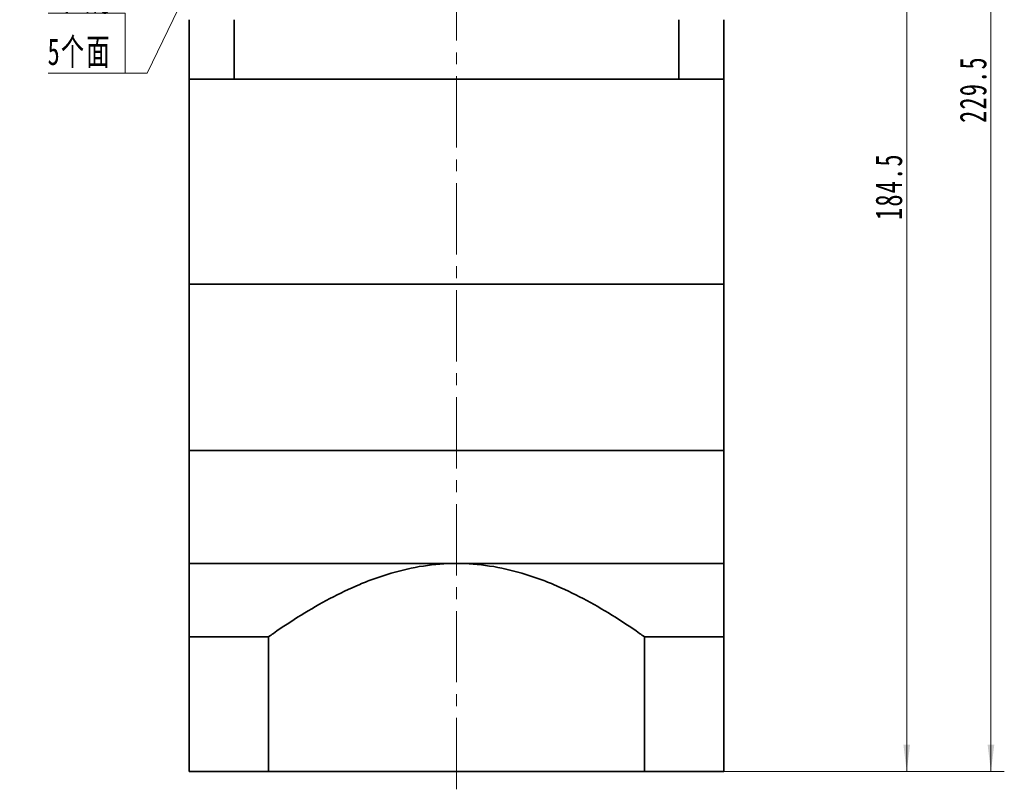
# Model space of a CAD drawing. Header units: millimetres. Extents: x -75 to 822, y -78 to 557.
# Tile 3 of 4: x 333 to 499, y 206 to 335. Entities that reach past the tile are written whole.
import ezdxf

# ---------------------------------------------------------------- set-up
doc = ezdxf.new("R2010")
doc.units = ezdxf.units.MM
doc.linetypes.add('点画线', pattern=[18, 12, -2, 2, -2])
doc.layers.get('0').update_dxf_attribs({"lineweight": 35})
for name, color, linetype, lineweight in [('CDRAFT0', 7, 'Continuous', 35), ('EB0', 7, 'Continuous', 35), ('EB0_1', 7, 'Continuous', 35), ('中心线层', 1, '点画线', 18), ('尺寸线层', 3, 'Continuous', 18), ('粗实线层', 7, 'Continuous', 35), ('粗实线层_1', 7, 'Continuous', 35)]:
    doc.layers.add(name, color=color, linetype=linetype, lineweight=lineweight)
doc.styles.add('标准', font='txt', dxfattribs={"width": 0.667})
doc.dimstyles.new('a4-1-1', dxfattribs={"dimtxt": 3, "dimasz": 3, "dimexe": 1.5, "dimexo": 0, "dimgap": 0.5, "dimtad": 1, "dimdec": 3, "dimdsep": 46, "dimtxsty": '标准', "dimblk": '_CAXARROW', "dimcen": 0, "dimdle": 4, "dimazin": 2, "dimtfac": 0.707107, "dimtdec": 3, "dimtix": 1, "dimtmove": 2, "dimatfit": 3, "dimfxl": 1, "dimfrac": 2, "dimtolj": 1, "dimtzin": 0, "dimarcsym": 1})

# ---------------------------------------------------------------- blocks, each defined once
blk = doc.blocks.new('*X18')
at = {"layer": '尺寸线层', "linetype": 'Continuous', "transparency": 16777216}
for points in [[(496.26, 438.12), (496.82, 433.62), (495.7, 433.62)], [(496.26, 208.62), (496.82, 213.12), (495.7, 213.12)]]:
    blk.add_hatch(color=0, dxfattribs=at).paths.add_polyline_path(points, flags=0)
at = {"layer": '尺寸线层', "color": 0, "linetype": 'Continuous', "transparency": 16777216}
for p, q in [((451.33, 438.12), (498.51, 438.12)), ((496.26, 438.12), (496.26, 208.62)), ((451.33, 208.62), (498.51, 208.62))]:
    blk.add_line(p, q, dxfattribs=at)
at = {"layer": '尺寸线层', "color": 0, "transparency": 16777216, "insert": (493.28, 323.37), "char_height": 4.5, "width": 21.0008, "attachment_point": 5, "rotation": 90, "line_spacing_factor": 1.15057, "style": '标准'}
blk.add_mtext('\\T1.1;229.5', dxfattribs=at)
blk = doc.blocks.new('_CAXARROW')
blk.add_hatch(color=0).paths.add_polyline_path([(0, 0), (-1, 0.125), (-1, -0.125)], flags=0)
blk = doc.blocks.new('*X19')
at = {"layer": '尺寸线层', "linetype": 'Continuous', "transparency": 16777216}
for points in [[(482.09, 393.12), (482.65, 388.62), (481.53, 388.62)], [(482.09, 208.62), (482.65, 213.12), (481.53, 213.12)]]:
    blk.add_hatch(color=0, dxfattribs=at).paths.add_polyline_path(points, flags=0)
at = {"layer": '尺寸线层', "color": 0, "linetype": 'Continuous', "transparency": 16777216}
for p, q in [((457.98, 393.12), (484.34, 393.12)), ((482.09, 393.12), (482.09, 208.62)), ((451.33, 208.62), (484.34, 208.62))]:
    blk.add_line(p, q, dxfattribs=at)
at = {"layer": '尺寸线层', "color": 0, "transparency": 16777216, "insert": (479.1, 307.04), "char_height": 4.5, "width": 20.8061, "attachment_point": 5, "rotation": 90, "line_spacing_factor": 1.15057, "style": '标准'}
blk.add_mtext('\\T1.1;184.5', dxfattribs=at)
blk = doc.blocks.new('*X26')
at = {"layer": '尺寸线层', "linetype": 'Continuous'}
blk.add_hatch(color=0, dxfattribs=at).paths.add_polyline_path([(17.62, 28.86), (16.17, 24.56), (15.15, 25.05)], flags=0)
at = {"layer": '尺寸线层', "color": 0, "linetype": 'Continuous'}
blk.add_line((17.62, 28.86), (3.67, 0), dxfattribs=at)
at = {"layer": '尺寸线层', "color": 0}
for p, q in [((0, 10.09), (-12.97, 10.09)), ((0, 0), (0, 10.09)), ((0, 0), (-12.97, 0)), ((3.67, 0), (0, 0))]:
    blk.add_line(p, q, dxfattribs=at)
at = {"layer": '尺寸线层', "color": 0, "insert": (-2.25, 0.9), "char_height": 4.5, "width": 19.9754, "attachment_point": 9, "line_spacing_factor": 1.15057, "style": '标准'}
blk.add_mtext('\\T1.1;4-M6\\P5个面', dxfattribs=at)

msp = doc.modelspace()

# ---------------------------------------------------------------- linework, layer by layer
at = {"layer": 'CDRAFT0', "color": 7}
for points in [[(374.7069, 231.2898), (374.9786, 231.4825), (375.2512, 231.6741), (378.5852, 233.9967), (381.7281, 235.9759), (386.643, 238.5715), (388.3152, 239.3738), (390.8892, 240.4547), (391.7582, 240.7946), (393.5214, 241.4274), (394.4157, 241.7201), (398.8981, 243.0345), (402.5628, 243.6215), (406.3269, 243.6215)], [(437.9469, 231.2898), (437.6752, 231.4825), (437.4026, 231.6741), (434.0686, 233.9967), (430.9257, 235.9759), (426.0108, 238.5715), (424.3387, 239.3738), (421.7646, 240.4547), (420.8956, 240.7946), (419.1324, 241.4274), (418.2381, 241.7201), (413.7557, 243.0345), (410.091, 243.6215), (406.3269, 243.6215)]]:
    msp.add_open_spline(points, degree=3, knots=[0, 0, 0, 0, 0.99690397, 0.99690397, 12.15872641, 12.15872641, 17.73963764, 17.73963764, 20.53009325, 20.53009325, 23.32054886, 23.32054886, 34.48237131, 34.48237131, 34.48237131, 34.48237131], dxfattribs=at)
at = {"layer": 'EB0'}
for p, q in [((361.3269, 335.1215), (361.3269, 325.1215)), ((451.3269, 335.1215), (451.3269, 325.1215)), ((451.3269, 325.1215), (361.3269, 325.1215)), ((361.3269, 325.1215), (361.3269, 290.6215)), ((451.3269, 325.1215), (451.3269, 290.6215)), ((451.3269, 290.6215), (361.3269, 290.6215))]:
    msp.add_line(p, q, dxfattribs=at)
at = {"layer": 'EB0_1'}
for p, q in [((451.3269, 290.6215), (361.3269, 290.6215)), ((361.3269, 262.6215), (361.3269, 208.621)), ((451.3269, 262.6215), (451.3269, 208.621)), ((374.7069, 231.2898), (374.7069, 208.621)), ((437.9469, 231.2898), (437.9469, 208.621)), ((451.3269, 208.621), (361.3269, 208.621))]:
    msp.add_line(p, q, dxfattribs=at)
at = {"layer": '中心线层'}
msp.add_line((406.3269, 205.6238), (406.3269, 441.1215), dxfattribs=at)
at = {"layer": '粗实线层'}
for p, q in [((368.8946, 335.1215), (368.8946, 325.1215)), ((443.7592, 335.1215), (443.7592, 325.1215)), ((361.3269, 290.6215), (361.3269, 262.6215)), ((451.3269, 262.6215), (451.3269, 290.6215)), ((361.3269, 262.6215), (451.3269, 262.6215)), ((361.3269, 243.6215), (451.3269, 243.6215))]:
    msp.add_line(p, q, dxfattribs=at)
at = {"layer": '粗实线层_1'}
for p, q in [((374.7069, 231.2898), (361.3269, 231.2898)), ((437.9469, 231.2898), (451.3269, 231.2898))]:
    msp.add_line(p, q, dxfattribs=at)

# ---------------------------------------------------------------- block references
at = {"layer": '尺寸线层'}
msp.add_blockref('*X26', (350.5884, 326.1031), dxfattribs=at)

# ---------------------------------------------------------------- dimensions: what is measured, and where the dimension line sits
dim = msp.add_linear_dim(base=(496.25864, 208.62103), p1=(451.32691, 438.12145), p2=(451.32691, 208.62103), angle=270, dimstyle='a4-1-1', override={"dimsah": 1, "dimtfill": 1, "dimtzin": 0}, dxfattribs=at)
dim.commit()
dim.dimension.update_dxf_attribs({"geometry": '*X18', "text_midpoint": (493.28378, 323.37124)})
dim = msp.add_linear_dim(base=(482.09209, 208.62103), p1=(457.97903, 393.12145), p2=(451.32691, 208.62103), angle=270, dimstyle='a4-1-1', override={"dimsah": 1, "dimtfill": 1, "dimtzin": 0}, dxfattribs=at)
dim.commit()
dim.dimension.update_dxf_attribs({"geometry": '*X19', "text_midpoint": (479.10466, 307.0351), "dimtype": 160})

doc.saveas('drawing.dxf')
